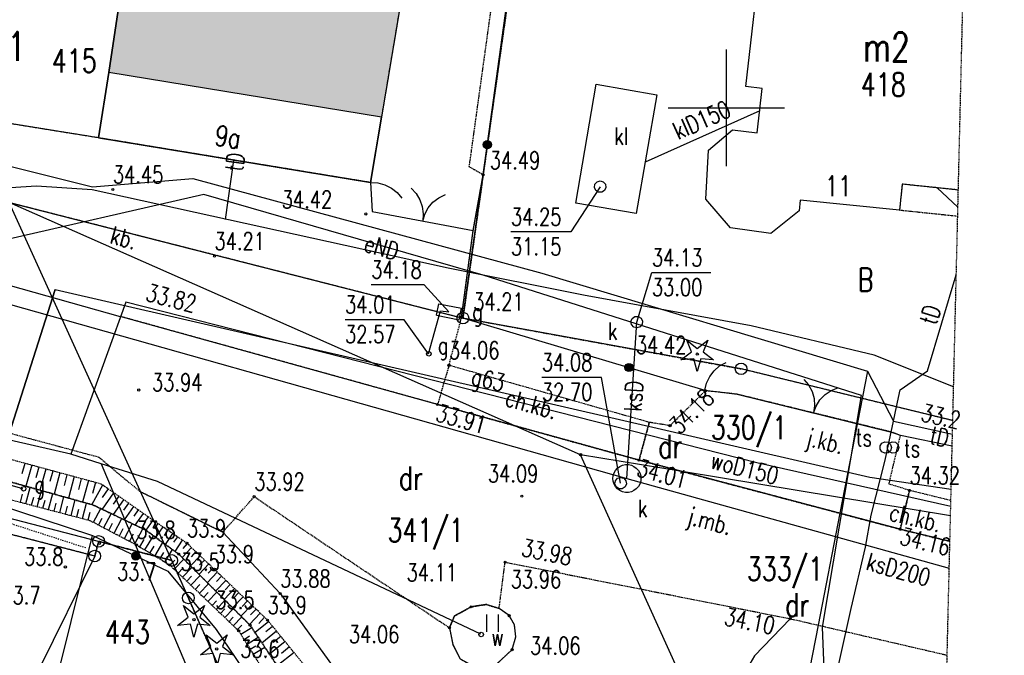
# Model space of a CAD drawing. Header units: millimetres. Extents: x 1427 to 82594, y 2364 to 16149.
# Tile 41 of 58: x 25811 to 26657, y 12898 to 13444. Entities that reach past the tile are written whole.
import ezdxf
from ezdxf.enums import TextEntityAlignment as Align

# ---------------------------------------------------------------- set-up
doc = ezdxf.new("R2010")
doc.units = ezdxf.units.MM
for name, pattern in [('1', [2, 1, -1]), ('2', [1, 0.5, -0.5]), ('4', [1.5, 1, -0.5]), ('423', [2, 1.5, -0.5]), ('424', [1.5, 1, -0.5]), ('9', [1.75, 1.25, -0.5]), ('901', [0])]:
    doc.linetypes.add(name, pattern=pattern)
for name, color, linetype in [('000_Inne__niezydentyfikowane_', 7, 'Continuous'), ('202-punkt_graniczny', 7, 'Continuous'), ('203-punkt_graniczny', 7, 'Continuous'), ('210-oznaczenie_konturu_uzytku_g', 7, 'Continuous'), ('211-numer_dzialki_ewidencyjnej', 7, 'Continuous'), ('218-kontur_uzytku_gruntowego', 7, 'Continuous'), ('219-dzialka_ewidencyjna', 7, 'Continuous'), ('238-Punkt_adresowy_budynku', 7, 'Continuous'), ('312-budynek_ewidencyjny', 7, 'Continuous'), ('312-oznaczenie_budynku_ewidency', 7, 'Continuous'), ('320-blok_-_kondygnacja_nadziemn', 7, 'Continuous'), ('blok_-_nawis', 7, 'Continuous'), ('brama', 7, 'Continuous'), ('chodnik', 7, 'Continuous'), ('chodnik-Atr17', 7, 'Continuous'), ('drzewo_iglaste', 7, 'Continuous'), ('furtka', 7, 'Continuous'), ('inny_obiekt_zagospodarowania_te', 7, 'Continuous'), ('jezdnia', 7, 'Continuous'), ('jezdnia-Atr17', 7, 'Continuous'), ('komora_podziemna', 7, 'Continuous'), ('kraweznik', 7, 'Continuous'), ('obszar_utwardzony', 7, 'Continuous'), ('obszar_utwardzony-Atr17', 7, 'Continuous'), ('obudowa_ochronna_przewodu', 7, 'Continuous'), ('ogrodzenie_trwale', 7, 'Continuous'), ('opisy', 7, 'Continuous'), ('osadnik__szambo', 7, 'Continuous'), ('osadnik__szambo-Atr17', 7, 'Continuous'), ('pikieta_naturalna', 7, 'Continuous'), ('pikieta_naturalna-Atr2', 7, 'Continuous'), ('pikieta_sztuczna', 7, 'Continuous'), ('pikieta_sztuczna-Atr2', 7, 'Continuous'), ('przewod_elektroenergetyczny_nis', 7, 'Continuous'), ('przewod_elektroenergetyczny_pod', 7, 'Continuous'), ('przewod_gazowy', 7, 'Continuous'), ('przewod_gazowy-Atr1', 7, 'Continuous'), ('przewod_kanalizacyjny', 7, 'Continuous'), ('przewod_kanalizacyjny-Atr1', 7, 'Continuous'), ('przewod_telekomunikacyjny_podzi', 7, 'Continuous'), ('przewod_wodociagowy', 7, 'Continuous'), ('przewod_wodociagowy-Atr1', 7, 'Continuous'), ('rzedna-Atr2', 7, 'Continuous'), ('rzedna-Atr3', 7, 'Continuous'), ('skarpa_nieumocniona', 7, 'Continuous'), ('slupek_telekomunikacyjny', 7, 'Continuous'), ('slupek_telekomunikacyjny-Atr17', 7, 'Continuous'), ('szafa_gazowa_lub_kontener', 7, 'Continuous'), ('szafa_gazowa_lub_kontener-Atr17', 7, 'Continuous'), ('trawnik', 7, 'Continuous'), ('wlaz_do_komory_lub_kanalu_-_okr', 7, 'Continuous'), ('Zakres', 7, 'Continuous'), ('zasuwa_lub_zawor-Atr17', 7, 'Continuous')]:
    doc.layers.add(name, color=color, linetype=linetype)
doc.styles.add('STYL_ARIAL', font='simplex', dxfattribs={"width": 0.75, "oblique": 0.1})

# ---------------------------------------------------------------- blocks, each defined once
blk = doc.blocks.new('203')
at = {"color": 0}
blk.add_circle((0, 0), 0.05, dxfattribs=at)
blk = doc.blocks.new('202')
at = {"color": 0}
blk.add_circle((0, 0), 0.25, dxfattribs=at)
blk = doc.blocks.new('US22')
at = {"color": 7}
blk.add_polyline3d([(0, 0.25, 0), (0.1352, 0.2103, 0), (0.2274, 0.1039, 0), (0.2475, -0.0356, 0), (0.1889, -0.1637, 0), (0.0704, -0.2399, 0), (-0.0704, -0.2399, 0), (-0.1889, -0.1637, 0), (-0.2475, -0.0356, 0), (-0.2274, 0.1039, 0), (-0.1352, 0.2103, 0), (0, 0.25, 0)], dxfattribs=at)
blk = doc.blocks.new('US20')
at = {"color": 7}
for points in [[(-0.5, 0.25, 0), (0.5, 0.25, 0)], [(-0.5, -0.25, 0), (-0.5, 0.25, 0)], [(0.5, -0.25, 0), (0.5, 0.25, 0)], [(-0.5, -0.25, 0), (0.5, -0.25, 0)]]:
    blk.add_polyline3d(points, dxfattribs=at)
blk = doc.blocks.new('US09')
at = {"color": 7}
blk.add_polyline3d([(0.25, 0.0005, 0), (0.2103, -0.1347, 0), (0.1038, -0.227, 0), (-0.0356, -0.247, 0), (-0.1637, -0.1885, 0), (-0.2399, -0.07, 0), (-0.2399, 0.0709, 0), (-0.1637, 0.1894, 0), (-0.0356, 0.2479, 0), (0.1038, 0.2279, 0), (0.2103, 0.1356, 0), (0.25, 0.0005, 0)], dxfattribs=at)
blk = doc.blocks.new('OK02')
at = {"color": 7}
for points in [[(-0.75, 1.299, 0), (-0.4963, 1.1147, 0), (-0.2865, 0.8817, 0), (-0.1297, 0.6101, 0), (-0.0328, 0.3119, 0), (0, 0, 0)], [(0, 0, 0), (0.0328, 0.3119, 0), (0.1297, 0.6101, 0), (0.2865, 0.8817, 0), (0.4963, 1.1147, 0), (0.75, 1.299, 0)]]:
    blk.add_polyline3d(points, dxfattribs=at)
blk = doc.blocks.new('OK04')
at = {"color": 7}
blk.add_polyline3d([(0, 0.001, 0), (0.0328, 0.3129, 0), (0.1297, 0.6111, 0), (0.2865, 0.8827, 0), (0.4963, 1.1157, 0), (0.75, 1.3, 0)], dxfattribs=at)
blk = doc.blocks.new('PW01')
at = {"color": 7}
blk.add_polyline3d([(0.045, 0, 0), (0.0318, -0.0318, 0), (0, -0.045, 0), (-0.0318, -0.0318, 0), (-0.045, 0, 0), (-0.0318, 0.0318, 0), (0, 0.045, 0), (0.0318, 0.0318, 0), (0.045, 0, 0)], dxfattribs=at)
blk = doc.blocks.new('921')
at = {"color": 0}
for p, q in [((-0.25, 0.1), (-0.45, 0.6)), ((-0.45, 0.6), (0, 0.25)), ((0, 0.25), (0.45, 0.6)), ((0.45, 0.6), (0.25, 0.1)), ((-0.7, -0.25), (-0.25, 0.1)), ((0.25, 0.1), (0.7, -0.25)), ((-0.15, -0.2), (-0.7, -0.25)), ((0, -0.75), (-0.15, -0.2)), ((0.15, -0.2), (0, -0.75)), ((0.7, -0.25), (0.15, -0.2))]:
    blk.add_line(p, q, dxfattribs=at)
blk.add_circle((0, 0), 0.05, dxfattribs=at)
blk = doc.blocks.new('TU04')
at = {"color": 7}
for points in [[(0, 0, 0), (0, 0.75, 0)], [(0.5, 0, 0), (0.5, 0.75, 0)]]:
    blk.add_polyline3d(points, dxfattribs=at)

msp = doc.modelspace()

# ---------------------------------------------------------------- hatches: boundary and pattern name
at = {"transparency": 33554585}
h = msp.add_hatch(color=1, dxfattribs=at)
h.set_gradient(color1=(228, 162, 119), color2=(228, 162, 119))
h.paths.add_polyline_path([(25977.147, 13609.473), (25922.947, 13618.473), (25916.531, 13579.076), (25916.547, 13579.073), (25916.529, 13579.061), (25895.947, 13452.673), (25887.747, 13399.073), (26121.968, 13360.669), (26158.347, 13577.673), (26113.947, 13584.673)])
h.paths.add_polyline_path([(26133.638, 13526.54, -1), (26073.638, 13526.54, -1)], flags=16)
h.paths.add_polyline_path([(26075.93, 13496.639), (26130.527, 13496.639), (26130.527, 13558.46), (26075.93, 13558.46)], flags=24)
h.paths.add_polyline_path([(25874.229, 13492.147), (25926.729, 13492.147), (25926.729, 13514.647), (25874.229, 13514.647)], flags=9)
h.paths.add_polyline_path([(25918.133, 13568.313), (25978.219, 13557.388), (25982.244, 13579.525), (25922.158, 13590.45)], flags=24)
h.paths.add_polyline_path([(25990.947, 13463.651), (26050.233, 13463.651), (26050.233, 13493.651), (25990.947, 13493.651)], flags=24)
h.paths.add_polyline_path([(26008.054, 13499.439), (26059.84, 13499.439), (26059.84, 13536.939), (26008.054, 13536.939)], flags=24)

# ---------------------------------------------------------------- linework, layer by layer
at = {"layer": '000_Inne__niezydentyfikowane_', "color": 7}
for points in [[(25815.747, 13063.273, 0), (25813.147, 13054.273, 0)], [(25821.747, 13061.673, 0), (25816.747, 13043.673, 0)], [(25827.747, 13060.073, 0), (25825.347, 13050.873, 0)], [(25833.747, 13058.273, 0), (25828.747, 13040.273, 0)], [(25839.747, 13056.673, 0), (25837.347, 13047.673, 0)], [(25845.947, 13055.073, 0), (25840.947, 13036.873, 0)], [(25851.947, 13053.473, 0), (25849.547, 13044.273, 0)], [(25858.147, 13051.873, 0), (25853.147, 13033.473, 0)], [(25864.147, 13050.073, 0), (25861.747, 13040.873, 0)], [(25870.347, 13048.473, 0), (25865.347, 13030.073, 0)], [(25882.347, 13044.673, 0), (25873.147, 13027.873, 0)], [(25876.547, 13046.873, 0), (25873.947, 13037.473, 0)], [(25811.947, 13029.873, 0), (25813.747, 13036.873, 0)], [(25816.747, 13028.673, 0), (25820.347, 13042.673, 0)], [(25826.347, 13026.073, 0), (25829.947, 13039.873, 0)], [(25836.147, 13023.673, 0), (25839.747, 13037.273, 0)], [(25887.347, 13041.273, 0), (25882.147, 13033.873, 0)], [(25891.947, 13038.073, 0), (25882.147, 13023.873, 0)], [(25821.547, 13027.473, 0), (25823.347, 13034.273, 0)], [(25831.347, 13024.873, 0), (25833.147, 13031.673, 0)], [(25840.947, 13022.273, 0), (25842.747, 13029.073, 0)], [(25845.747, 13021.073, 0), (25849.347, 13034.473, 0)], [(25855.547, 13018.473, 0), (25858.947, 13031.873, 0)], [(25865.147, 13015.873, 0), (25868.747, 13029.073, 0)], [(25896.347, 13035.073, 0), (25891.747, 13028.273, 0)], [(25900.547, 13032.073, 0), (25891.747, 13019.273, 0)], [(25904.747, 13029.073, 0), (25900.547, 13023.073, 0)], [(25850.747, 13019.673, 0), (25852.347, 13026.473, 0)], [(25860.347, 13017.273, 0), (25862.147, 13023.873, 0)], [(25870.147, 13014.673, 0), (25871.747, 13021.273, 0)], [(25874.747, 13012.673, 0), (25880.947, 13024.473, 0)], [(25883.547, 13008.073, 0), (25889.947, 13020.073, 0)], [(25908.947, 13026.273, 0), (25900.947, 13014.873, 0)], [(25913.147, 13023.273, 0), (25909.347, 13017.873, 0)], [(25917.347, 13020.273, 0), (25910.347, 13010.273, 0)], [(25879.147, 13010.273, 0), (25882.147, 13016.273, 0)], [(25887.947, 13005.673, 0), (25891.147, 13011.873, 0)], [(25892.347, 13003.273, 0), (25898.947, 13015.873, 0)], [(25901.347, 12998.673, 0), (25907.947, 13011.473, 0)], [(25921.547, 13017.473, 0), (25918.347, 13012.873, 0)], [(25925.747, 13014.473, 0), (25919.747, 13005.873, 0)], [(25929.947, 13011.673, 0), (25926.947, 13007.273, 0)], [(25896.947, 13001.073, 0), (25900.147, 13007.273, 0)], [(25905.747, 12996.273, 0), (25909.147, 13002.873, 0)], [(25910.147, 12994.073, 0), (25917.147, 13007.073, 0)], [(25934.147, 13008.873, 0), (25927.947, 12999.673, 0)], [(25938.347, 13005.873, 0), (25935.347, 13001.273, 0)], [(25942.547, 13003.073, 0), (25936.347, 12993.673, 0)], [(25914.547, 12991.473, 0), (25918.347, 12997.873, 0)], [(25918.747, 12988.873, 0), (25926.147, 13001.073, 0)], [(25927.347, 12983.673, 0), (25934.347, 12995.273, 0)], [(25946.747, 13000.273, 0), (25943.547, 12995.473, 0)], [(25950.947, 12997.273, 0), (25944.547, 12987.673, 0)], [(25955.147, 12994.473, 0), (25951.347, 12990.073, 0)], [(25923.147, 12986.273, 0), (25926.747, 12992.273, 0)], [(25931.747, 12981.073, 0), (25935.147, 12986.673, 0)], [(25935.947, 12978.473, 0), (25942.547, 12989.273, 0)], [(25958.947, 12990.873, 0), (25950.747, 12982.473, 0)], [(25962.547, 12987.473, 0), (25958.547, 12983.073, 0)], [(25940.347, 12975.873, 0), (25944.547, 12980.273, 0)], [(25943.947, 12972.473, 0), (25952.147, 12981.073, 0)], [(25966.347, 12983.873, 0), (25957.947, 12975.273, 0)], [(25969.947, 12980.273, 0), (25965.747, 12976.073, 0)], [(25947.547, 12969.073, 0), (25951.547, 12973.273, 0)], [(25951.147, 12965.473, 0), (25959.347, 12974.073, 0)], [(25973.747, 12976.873, 0), (25965.347, 12968.073, 0)], [(25980.947, 12969.873, 0), (25972.547, 12960.873, 0)], [(25977.347, 12973.273, 0), (25973.147, 12968.873, 0)], [(25954.747, 12962.073, 0), (25958.747, 12966.273, 0)], [(25958.347, 12958.673, 0), (25966.347, 12966.873, 0)], [(25988.347, 12962.673, 0), (25979.747, 12953.673, 0)], [(25984.747, 12966.273, 0), (25980.347, 12961.673, 0)], [(25962.147, 12955.073, 0), (25965.947, 12959.273, 0)], [(25965.747, 12951.673, 0), (25973.547, 12959.873, 0)], [(25969.347, 12948.273, 0), (25973.147, 12952.273, 0)], [(25972.947, 12944.673, 0), (25980.547, 12952.673, 0)], [(25995.747, 12955.673, 0), (25986.947, 12946.473, 0)], [(25992.147, 12959.273, 0), (25987.747, 12954.673, 0)], [(25999.547, 12952.273, 0), (25994.947, 12947.473, 0)], [(25976.547, 12941.273, 0), (25980.347, 12945.273, 0)], [(25980.147, 12937.873, 0), (25987.747, 12945.673, 0)], [(26003.147, 12948.673, 0), (25994.147, 12939.273, 0)], [(26006.947, 12945.073, 0), (26002.347, 12940.473, 0)], [(25983.747, 12934.273, 0), (25987.547, 12938.273, 0)], [(25987.347, 12930.873, 0), (25994.747, 12938.473, 0)], [(26010.547, 12941.673, 0), (26001.347, 12932.073, 0)], [(26017.947, 12934.673, 0), (26008.547, 12924.873, 0)], [(26014.347, 12938.073, 0), (26009.547, 12933.273, 0)], [(25991.147, 12927.473, 0), (25994.747, 12931.273, 0)], [(25994.747, 12923.873, 0), (26001.947, 12931.473, 0)], [(26025.147, 12927.473, 0), (26013.547, 12917.873, 0)], [(26021.547, 12931.073, 0), (26016.547, 12925.873, 0)], [(25998.347, 12920.473, 0), (26001.947, 12924.273, 0)], [(26001.347, 12916.473, 0), (26010.547, 12922.273, 0)], [(26031.947, 12919.073, 0), (26019.347, 12908.873, 0)], [(26028.547, 12923.273, 0), (26022.547, 12918.473, 0)], [(26003.947, 12912.073, 0), (26008.547, 12915.073, 0)], [(26006.547, 12907.873, 0), (26016.147, 12913.873, 0)], [(26039.147, 12910.273, 0), (26025.747, 12899.473, 0)], [(26035.547, 12914.673, 0), (26028.947, 12909.473, 0)], [(26009.147, 12903.673, 0), (26014.147, 12906.673, 0)], [(26011.947, 12899.473, 0), (26021.747, 12905.473, 0)], [(26046.947, 12900.873, 0), (26032.547, 12889.273, 0)], [(26042.947, 12905.673, 0), (26036.147, 12900.073, 0)]]:
    msp.add_polyline3d(points, dxfattribs=at)
at = {"layer": '218-kontur_uzytku_gruntowego', "color": 3, "linetype": '2'}
for points in [[(26327.347, 14144.673, 0), (26191.947, 13188.073, 0)], [(26191.947, 13188.073, 0), (26327.347, 14144.673, 0)], [(25802.347, 13287.473, 0), (26191.947, 13188.073, 0)], [(26191.947, 13188.073, 0), (26430.747, 13144.473, 0)], [(26612.525, 13099.977, 0), (26430.747, 13144.473, 0)], [(25875.747, 12983.673, 0), (25347.547, 13120.073, 0)], [(25879.147, 12996.273, 0), (25875.747, 12983.673, 0)], [(25875.747, 12983.673, 0), (25879.147, 12996.273, 0)], [(25941.947, 12979.873, 0), (25879.147, 12996.273, 0)], [(25879.147, 12996.273, 0), (25941.947, 12979.873, 0)], [(26012.347, 12820.273, 0), (25941.947, 12979.873, 0)], [(25941.947, 12979.873, 0), (26012.347, 12820.273, 0)]]:
    msp.add_polyline3d(points, dxfattribs=at)
at = {"layer": '219-dzialka_ewidencyjna', "color": 7}
for points in [[(26191.947, 13188.073, 0), (26327.347, 14144.673, 0)], [(26292.947, 13070.673, 0), (25802.347, 13287.473, 0)], [(25802.347, 13287.473, 0), (26191.947, 13188.073, 0)], [(25941.947, 12979.873, 0), (25802.347, 13287.473, 0)], [(26430.747, 13144.473, 0), (26191.947, 13188.073, 0)], [(25879.147, 12996.273, 0), (25297.547, 13147.273, 0)], [(26564.197, 13111.807, 0), (26430.747, 13144.473, 0)], [(25875.747, 12983.673, 0), (25347.547, 13120.073, 0)], [(26612.525, 13099.977, 0), (26564.197, 13111.807, 0)], [(26494.947, 12624.673, 0), (26292.947, 13070.673, 0)], [(26380.025, 13056.303, 0), (26292.947, 13070.673, 0)], [(26610.563, 13018.257, 0), (26380.025, 13056.303, 0)], [(25879.147, 12996.273, 0), (25875.747, 12983.673, 0)], [(25941.947, 12979.873, 0), (25879.147, 12996.273, 0)], [(25875.747, 12983.673, 0), (25828.147, 12886.673, 0)], [(25956.147, 12947.673, 0), (25941.947, 12979.873, 0)], [(26012.347, 12820.273, 0), (25956.147, 12947.673, 0)]]:
    msp.add_polyline3d(points, dxfattribs=at)
at = {"layer": '312-budynek_ewidencyjny', "color": 7}
for points in [[(26158.347, 13577.673, 0), (26112.547, 13304.473, 0)], [(26434.947, 13386.873, 0), (26448.947, 13509.873, 0)], [(25887.747, 13399.073, 0), (25895.947, 13452.673, 0)], [(25895.947, 13452.673, 0), (25887.747, 13399.073, 0)], [(25878.947, 13342.873, 0), (25887.747, 13399.073, 0)], [(25887.747, 13399.073, 0), (25878.947, 13342.873, 0)], [(26448.947, 13385.273, 0), (26434.947, 13386.873, 0)], [(26444.547, 13347.273, 0), (26448.947, 13385.273, 0)], [(25878.947, 13342.873, 0), (25774.347, 13359.673, 0)], [(26402.747, 13332.273, 0), (26423.347, 13349.673, 0)], [(26423.347, 13349.673, 0), (26444.547, 13347.273, 0)], [(26112.547, 13304.473, 0), (25878.947, 13342.873, 0)], [(26400.347, 13290.273, 0), (26402.747, 13332.273, 0)], [(26569.147, 13303.073, 0), (26566.747, 13280.873, 0)], [(26617.279, 13298.057, 0), (26569.147, 13303.073, 0)], [(26421.547, 13265.673, 0), (26400.347, 13290.273, 0)], [(26481.547, 13289.473, 0), (26480.547, 13280.273, 0)], [(26566.747, 13280.873, 0), (26481.547, 13289.473, 0)], [(26480.547, 13280.273, 0), (26456.147, 13260.673, 0)], [(26456.147, 13260.673, 0), (26421.547, 13265.673, 0)]]:
    msp.add_polyline3d(points, dxfattribs=at)
at = {"layer": '320-blok_-_kondygnacja_nadziemn', "color": 7}
msp.add_polyline3d([(25878.947, 13342.873, 0), (26112.547, 13304.473, 0), (26121.947, 13360.673, 0), (25887.747, 13399.073, 0), (25878.947, 13342.873, 0)], dxfattribs=at)
at = {"layer": 'blok_-_nawis', "color": 7, "linetype": '4'}
for points in [[(26617.279, 13298.057, 0), (26569.147, 13303.073, 0), (26566.747, 13280.873, 0)], [(26566.747, 13280.873, 0), (26616.741, 13275.673, 0)]]:
    msp.add_polyline3d(points, dxfattribs=at)
at = {"layer": 'brama', "color": 7}
for points in [[(26113.947, 13279.473, 0), (26200.747, 13263.273, 0)], [(26427.347, 13122.673, 0), (26558.747, 13090.473, 0)]]:
    msp.add_polyline3d(points, dxfattribs=at)
at = {"layer": 'chodnik', "color": 7, "linetype": '423'}
for points in [[(26351.947, 13098.473, 0), (26179.947, 13147.473, 0), (26170.147, 13113.873, 0), (26343.147, 13066.073, 0), (26351.947, 13098.473, 0)], [(26610.875, 13031.273, 0), (26575.347, 13040.073, 0), (26567.347, 13006.673, 0)], [(26567.347, 13006.673, 0), (26610.035, 12996.245, 0)]]:
    msp.add_polyline3d(points, dxfattribs=at)
at = {"layer": 'furtka', "color": 7}
for points in [[(26112.547, 13304.473, 0), (26113.947, 13279.473, 0)], [(26399.747, 13126.073, 0), (26427.347, 13122.673, 0)]]:
    msp.add_polyline3d(points, dxfattribs=at)
at = {"layer": 'inny_obiekt_zagospodarowania_te', "color": 7, "linetype": '1'}
msp.add_polyline3d([(25460.147, 13100.473, 0), (25764.147, 13024.473, 0), (25867.947, 12990.873, 0)], dxfattribs=at)
at = {"layer": 'jezdnia', "color": 7, "linetype": '424'}
for points in [[(25222.147, 13245.273, 0), (25879.347, 13068.673, 0), (25914.147, 13039.473, 0), (25985.747, 13004.273, 0), (26012.747, 13034.673, 0), (26180.347, 12922.073, 0), (26184.747, 12932.273, 0), (26198.947, 12940.073, 0), (26211.947, 12942.073, 0), (26222.947, 12938.673, 0), (26228.147, 12978.473, 0), (26472.947, 12929.873, 0), (26496.793, 12924.331, 0)], [(26170.147, 13113.873, 0), (25897.747, 13189.473, 0)], [(26400.147, 13125.673, 0), (26369.747, 13095.673, 0), (26351.947, 13098.473, 0), (26343.147, 13066.073, 0), (26567.347, 13006.673, 0), (26575.347, 13040.073, 0), (26557.747, 13045.473, 0), (26567.547, 13087.273, 0), (26558.747, 13090.473, 0), (26427.347, 13122.673, 0), (26400.147, 13125.673, 0)], [(26343.147, 13066.073, 0), (26170.147, 13113.873, 0)], [(26515.533, 13020.401, 0), (26343.147, 13066.073, 0)], [(26610.035, 12996.245, 0), (26567.347, 13006.673, 0), (26515.533, 13020.401, 0)], [(26496.793, 12924.331, 0), (26607.689, 12898.553, 0)]]:
    msp.add_polyline3d(points, dxfattribs=at)
at = {"layer": 'komora_podziemna', "color": 34}
msp.add_polyline3d([(26344.747, 13050.273, 0), (26344.547, 13047.873, 0), (26343.747, 13045.473, 0), (26342.547, 13043.273, 0), (26340.747, 13041.273, 0), (26338.747, 13039.873, 0), (26336.547, 13038.873, 0), (26333.947, 13038.273, 0), (26331.547, 13038.273, 0), (26328.947, 13038.873, 0), (26326.747, 13039.873, 0), (26324.747, 13041.273, 0), (26322.947, 13043.273, 0), (26321.747, 13045.473, 0), (26320.947, 13047.873, 0), (26320.747, 13050.273, 0), (26320.947, 13052.673, 0), (26321.747, 13055.073, 0), (26322.947, 13057.273, 0), (26324.747, 13059.273, 0), (26326.747, 13060.673, 0), (26328.947, 13061.673, 0), (26331.547, 13062.273, 0), (26333.947, 13062.273, 0), (26336.547, 13061.673, 0), (26338.747, 13060.673, 0), (26340.747, 13059.273, 0), (26342.547, 13057.273, 0), (26343.747, 13055.073, 0), (26344.547, 13052.673, 0), (26344.747, 13050.273, 0)], dxfattribs=at)
at = {"layer": 'kraweznik', "color": 7}
for points in [[(25379.427, 13425.093, 0), (25376.807, 13414.493, 0), (25368.547, 13383.073, 0), (25362.687, 13353.053, 0), (25380.447, 13326.533, 0), (25612.067, 13269.953, 0), (25897.747, 13189.473, 0)], [(26170.147, 13113.873, 0), (25897.747, 13189.473, 0)], [(26380.025, 13056.303, 0), (26343.147, 13066.073, 0), (26170.147, 13113.873, 0)], [(26610.035, 12996.245, 0), (26567.347, 13006.673, 0), (26380.025, 13056.303, 0)], [(25914.147, 13039.473, 0), (25985.747, 13004.273, 0), (26034.947, 12951.473, 0), (26256.747, 12644.473, 0), (26265.747, 12629.073, 0), (26270.347, 12606.873, 0), (26261.147, 12584.273, 0), (26241.347, 12570.673, 0)], [(26234.147, 12903.273, 0), (26237.347, 12914.273, 0), (26236.147, 12924.673, 0), (26231.547, 12932.473, 0), (26222.947, 12938.673, 0), (26211.947, 12942.073, 0), (26198.947, 12940.073, 0), (26184.747, 12932.273, 0), (26180.347, 12922.073, 0), (26183.147, 12907.673, 0), (26189.547, 12895.273, 0), (26205.747, 12886.473, 0), (26219.947, 12890.073, 0)], [(26472.947, 12929.873, 0), (26442.347, 12897.873, 0), (26420.347, 12860.273, 0), (26408.547, 12821.273, 0), (26404.947, 12766.873, 0), (26410.147, 12712.073, 0), (26425.147, 12664.073, 0), (26457.347, 12587.273, 0), (26519.719, 12459.741, 0)], [(26219.947, 12890.073, 0), (26234.147, 12903.273, 0)]]:
    msp.add_polyline3d(points, dxfattribs=at)
at = {"layer": 'obszar_utwardzony', "color": 7, "linetype": '424'}
for points in [[(26197.347, 13317.873, 0), (26258.347, 13757.873, 0)], [(25730.747, 13367.073, 0), (25741.747, 13435.873, 0), (25747.347, 13475.673, 0), (25895.947, 13452.673, 0), (25922.947, 13618.473, 0), (25977.147, 13609.473, 0), (25987.347, 13664.673, 0), (26123.147, 13641.073, 0), (26113.947, 13584.673, 0), (26158.347, 13577.673, 0), (26112.547, 13304.473, 0), (25878.947, 13342.873, 0), (25774.347, 13359.673, 0), (25730.747, 13367.073, 0)], [(26209.347, 13311.073, 0), (26197.347, 13317.873, 0)], [(26200.747, 13263.273, 0), (26209.347, 13311.073, 0)], [(26190.747, 13188.673, 0), (26200.747, 13263.273, 0)], [(26179.947, 13147.473, 0), (26190.747, 13188.673, 0)]]:
    msp.add_polyline3d(points, dxfattribs=at)
at = {"layer": 'obudowa_ochronna_przewodu', "color": 52}
msp.add_polyline3d([(25841.947, 13212.673, 0), (25783.347, 13030.273, 0)], dxfattribs=at)
at = {"layer": 'obudowa_ochronna_przewodu', "color": 30}
for points in [[(26542.547, 13018.673, 0), (26554.547, 13066.073, 0)], [(26525.347, 12938.673, 0), (26537.547, 12991.273, 0)]]:
    msp.add_polyline3d(points, dxfattribs=at)
at = {"layer": 'ogrodzenie_trwale', "color": 7, "linetype": '901'}
for points in [[(26190.747, 13188.673, 0), (26200.747, 13263.273, 0), (26209.347, 13311.073, 0), (26323.947, 14141.073, 0), (26636.563, 14101.423, 0)], [(26190.747, 13188.673, 0), (26399.747, 13126.073, 0)], [(25187.947, 13179.073, 0), (25430.547, 13120.473, 0), (25768.147, 13036.073, 0), (25873.747, 13001.273, 0), (25938.547, 12970.673, 0), (25979.947, 12920.473, 0), (26052.947, 12812.873, 0), (26092.347, 12742.873, 0), (26162.747, 12615.673, 0), (26198.347, 12546.073, 0)], [(26611.997, 13078.043, 0), (26567.547, 13087.273, 0), (26558.747, 13090.473, 0)], [(25698.823, 12296.301, 0), (25873.747, 13001.273, 0)]]:
    msp.add_polyline3d(points, dxfattribs=at)
at = {"layer": 'ogrodzenie_trwale', "color": 7}
for centre, radius in [((26212.925, 13336.993), 3.5), ((26212.925, 13336.993), 3.15), ((26212.925, 13336.993), 2.8), ((26212.925, 13336.993), 2.45), ((26212.925, 13336.993), 2.1), ((26212.925, 13336.993), 1.75), ((26212.925, 13336.993), 1.4), ((26212.925, 13336.993), 1.05), ((26212.925, 13336.993), 0.7), ((26334.439, 13145.633), 3.5), ((26334.439, 13145.633), 3.15), ((26334.439, 13145.633), 2.8), ((26334.439, 13145.633), 2.45), ((26334.439, 13145.633), 2.1), ((26334.439, 13145.633), 1.75), ((26334.439, 13145.633), 1.4), ((26334.439, 13145.633), 1.05), ((26334.439, 13145.633), 0.7), ((25911.045, 12983.661), 3.5), ((25911.045, 12983.661), 3.15), ((25911.045, 12983.661), 2.8), ((25911.045, 12983.661), 2.45), ((25911.045, 12983.661), 2.1), ((25911.045, 12983.661), 1.75), ((25911.045, 12983.661), 1.4), ((25911.045, 12983.661), 1.05), ((25911.045, 12983.661), 0.7)]:
    msp.add_circle(centre, radius, dxfattribs=at)
at = {"layer": 'opisy', "color": 7}
for points in [[(26418.147, 13318.673, 0), (26418.147, 13418.673, 0)], [(26368.147, 13368.673, 0), (26468.147, 13368.673, 0)]]:
    msp.add_polyline3d(points, dxfattribs=at)
at = {"layer": 'osadnik__szambo', "color": 34}
msp.add_polyline3d([(26306.347, 13388.873, 0), (26358.347, 13379.873, 0), (26340.747, 13277.873, 0), (26288.747, 13286.873, 0), (26306.347, 13388.873, 0)], dxfattribs=at)
at = {"layer": 'przewod_elektroenergetyczny_nis', "color": 52}
msp.add_polyline3d([(25813.253, 13040.143, 0), (25812.731, 13041.583, 0), (25813.381, 13042.969, 0), (25814.819, 13043.491, 0), (25816.207, 13042.841, 0), (25816.727, 13041.403, 0), (25816.079, 13040.015, 0), (25814.639, 13039.495, 0), (25813.253, 13040.143, 0)], dxfattribs=at)
at = {"layer": 'przewod_elektroenergetyczny_nis', "color": 5}
msp.add_polyline3d([(26206.071, 12914.971, 0), (26205.549, 12916.411, 0), (26206.199, 12917.797, 0), (26207.637, 12918.319, 0), (26209.023, 12917.671, 0), (26209.545, 12916.231, 0), (26208.897, 12914.845, 0), (26207.457, 12914.323, 0), (26206.071, 12914.971, 0)], dxfattribs=at)
at = {"layer": 'przewod_elektroenergetyczny_pod', "color": 1}
for points in [[(26502.947, 12865.073, 0), (26500.747, 12922.673, 0), (26534.147, 13121.673, 0), (26209.347, 13224.873, 0), (25969.347, 13294.273, 0), (25789.147, 13253.073, 0), (25462.747, 13347.273, 0), (25209.747, 13417.873, 0), (24998.547, 13478.673, 0), (25006.347, 13515.673, 0), (25014.147, 13512.273, 0)], [(26599.147, 13299.873, 0), (26616.925, 13283.293, 0)]]:
    msp.add_polyline3d(points, dxfattribs=at)
at = {"layer": 'przewod_gazowy', "color": 40}
for points in [[(25814.147, 13041.473, 0), (25704.747, 13072.473, 0), (24976.347, 13254.873, 0), (24600.147, 13348.273, 0), (24461.347, 13388.073, 0), (24454.947, 13366.273, 0)], [(24454.947, 13366.273, 0), (25160.147, 13183.873, 0), (25783.347, 13030.273, 0), (25841.947, 13212.673, 0), (26541.347, 13051.473, 0), (26611.111, 13041.135, 0)], [(26162.347, 13157.273, 0), (26172.547, 13194.273, 0), (26179.947, 13193.473, 0)]]:
    msp.add_polyline3d(points, dxfattribs=at)
at = {"layer": 'przewod_kanalizacyjny', "color": 34}
for points in [[(26446.747, 13366.073, 0), (26348.347, 13322.073, 0)], [(25164.947, 13360.073, 0), (25657.147, 13241.073, 0), (26332.747, 13050.273, 0), (26609.485, 12973.383, 0)], [(26332.747, 13050.273, 0), (26341.147, 13184.673, 0)]]:
    msp.add_polyline3d(points, dxfattribs=at)
at = {"layer": 'przewod_telekomunikacyjny_podzi', "color": 30}
for points in [[(25602.147, 13307.473, 0), (25617.347, 13369.073, 0), (25700.747, 13330.473, 0), (25734.747, 13335.473, 0), (25873.747, 13300.873, 0), (25960.147, 13307.873, 0), (26259.547, 13226.673, 0), (26539.347, 13142.473, 0), (26515.533, 13020.401, 0)], [(25988.147, 13272.873, 0), (25995.147, 13323.673, 0)], [(26613.225, 13129.139, 0), (26545.147, 13156.073, 0), (26439.347, 13181.273, 0), (26295.347, 13207.873, 0), (26179.147, 13230.873, 0), (25873.547, 13298.073, 0), (25825.747, 13301.273, 0), (25651.547, 13290.073, 0), (25602.147, 13307.473, 0)], [(26564.197, 13111.807, 0), (26567.347, 13126.473, 0), (26590.747, 13142.673, 0), (26615.529, 13225.153, 0)], [(26539.347, 13142.473, 0), (26561.547, 13099.473, 0), (26612.243, 13088.241, 0)], [(26561.547, 13099.473, 0), (26564.197, 13111.807, 0)], [(26167.747, 12348.073, 0), (26281.947, 12454.273, 0), (26328.347, 12520.073, 0), (26449.947, 12600.073, 0), (26525.347, 12938.673, 0), (26537.547, 12991.273, 0), (26542.547, 13018.673, 0), (26554.547, 13066.073, 0), (26561.547, 13099.473, 0)], [(26515.533, 13020.401, 0), (26496.793, 12924.331, 0)], [(26496.793, 12924.331, 0), (26482.213, 12849.589, 0)]]:
    msp.add_polyline3d(points, dxfattribs=at)
at = {"layer": 'przewod_wodociagowy', "color": 5}
for points in [[(25855.147, 13071.073, 0), (25493.347, 13154.073, 0), (25310.747, 13201.673, 0), (25281.947, 13209.073, 0), (24328.347, 13452.873, 0), (24159.747, 13499.273, 0), (23467.947, 13676.673, 0), (23252.347, 13733.273, 0), (23237.147, 13735.873, 0)], [(26610.755, 13026.297, 0), (26444.147, 13063.873, 0), (25902.547, 13201.873, 0), (25855.147, 13071.073, 0)], [(25881.347, 13062.873, 0), (25855.147, 13071.073, 0)], [(26207.347, 12916.673, 0), (25929.747, 13047.673, 0), (25881.347, 13062.873, 0)], [(25881.347, 13062.873, 0), (26175.547, 12364.873, 0)]]:
    msp.add_polyline3d(points, dxfattribs=at)
at = {"layer": 'rzedna-Atr2', "color": 7}
for points in [[(26309.747, 13300.873, 0), (26284.547, 13262.073, 0), (26233.167, 13262.073, 0)], [(26341.147, 13184.673, 0), (26354.147, 13227.073, 0), (26404.667, 13227.073, 0)], [(26179.947, 13193.473, 0), (26158.747, 13216.673, 0), (26113.207, 13216.673, 0)], [(26162.347, 13157.273, 0), (26141.547, 13186.673, 0), (26090.707, 13186.673, 0)], [(26327.347, 13046.273, 0), (26310.947, 13137.073, 0), (26259.667, 13137.073, 0)]]:
    msp.add_polyline3d(points, dxfattribs=at)
at = {"layer": 'skarpa_nieumocniona', "color": 7, "linetype": '9'}
for points in [[(25163.947, 13216.073, 0), (25214.747, 13211.873, 0), (25874.547, 13027.473, 0), (25919.347, 13006.073, 0), (25947.947, 12985.273, 0), (26009.147, 12924.273, 0), (26077.347, 12822.473, 0), (26115.347, 12758.073, 0), (26183.147, 12643.673, 0), (26220.747, 12573.073, 0), (26236.947, 12578.073, 0), (26219.147, 12631.873, 0), (26169.147, 12731.073, 0), (26083.747, 12855.673, 0), (26024.147, 12928.673, 0), (25954.947, 12994.673, 0), (25926.947, 13013.673, 0), (25881.347, 13045.473, 0), (25218.547, 13225.073, 0), (25176.547, 13234.873, 0), (25163.947, 13216.073, 0)], [(25163.947, 13216.073, 0), (25214.747, 13211.873, 0), (25874.547, 13027.473, 0), (25919.347, 13006.073, 0), (25947.947, 12985.273, 0), (26009.147, 12924.273, 0), (26077.347, 12822.473, 0), (26115.347, 12758.073, 0), (26183.147, 12643.673, 0), (26220.747, 12573.073, 0), (26236.947, 12578.073, 0), (26219.147, 12631.873, 0), (26169.147, 12731.073, 0), (26083.747, 12855.673, 0), (26024.147, 12928.673, 0), (25954.947, 12994.673, 0), (25926.947, 13013.673, 0), (25881.347, 13045.473, 0), (25218.547, 13225.073, 0), (25176.547, 13234.873, 0), (25163.947, 13216.073, 0)], [(26198.547, 12557.473, 0), (26220.747, 12573.073, 0), (26183.147, 12643.673, 0), (26115.347, 12758.073, 0), (26077.347, 12822.473, 0), (26009.147, 12924.273, 0), (25947.947, 12985.273, 0), (25919.347, 13006.073, 0), (25874.547, 13027.473, 0), (25214.747, 13211.873, 0), (25163.947, 13216.073, 0), (25159.547, 13193.873, 0), (25207.947, 13188.673, 0), (25871.547, 13014.273, 0), (25911.547, 12993.273, 0), (25940.147, 12976.073, 0), (25999.347, 12919.473, 0), (26066.547, 12811.473, 0), (26099.547, 12747.673, 0), (26168.147, 12630.273, 0), (26198.547, 12557.473, 0)], [(26198.547, 12557.473, 0), (26220.747, 12573.073, 0), (26183.147, 12643.673, 0), (26115.347, 12758.073, 0), (26077.347, 12822.473, 0), (26009.147, 12924.273, 0), (25947.947, 12985.273, 0), (25919.347, 13006.073, 0), (25874.547, 13027.473, 0), (25214.747, 13211.873, 0), (25163.947, 13216.073, 0), (25159.547, 13193.873, 0), (25207.947, 13188.673, 0), (25871.547, 13014.273, 0), (25911.547, 12993.273, 0), (25940.147, 12976.073, 0), (25999.347, 12919.473, 0), (26066.547, 12811.473, 0), (26099.547, 12747.673, 0), (26168.147, 12630.273, 0), (26198.547, 12557.473, 0)]]:
    msp.add_polyline3d(points, dxfattribs=at)
at = {"layer": 'trawnik', "color": 7, "linetype": '2'}
msp.add_polyline3d([(26198.947, 12940.073, 0), (26184.747, 12932.273, 0), (26180.347, 12922.073, 0), (26183.147, 12907.673, 0), (26189.547, 12895.273, 0), (26205.747, 12886.473, 0), (26219.947, 12890.073, 0), (26234.147, 12903.273, 0), (26237.347, 12914.273, 0), (26236.147, 12924.673, 0), (26231.547, 12932.473, 0), (26222.947, 12938.673, 0), (26211.947, 12942.073, 0), (26198.947, 12940.073, 0)], dxfattribs=at)
at = {"layer": 'Zakres', "color": 5, "linetype": '2'}
for points in [[(26612.525, 13099.977, 0), (26612.525, 13099.977, 0), (26613.225, 13129.139, 0), (26615.529, 13225.153, 0), (26616.741, 13275.673, 0), (26616.925, 13283.293, 0), (26617.279, 13298.057, 0), (26617.279, 13298.057, 0), (26621.463, 13472.343, 0), (26635.527, 14058.239, 0), (26636.563, 14101.423, 0), (26636.611, 14103.445, 0), (26636.611, 14103.445, 0), (26656.747, 14942.273, 0)], [(26611.997, 13078.043, 0), (26612.243, 13088.241, 0), (26612.525, 13099.977, 0)], [(26606.223, 12837.493, 0), (26607.689, 12898.553, 0), (26609.485, 12973.383, 0), (26610.035, 12996.245, 0), (26610.035, 12996.245, 0), (26610.035, 12996.245, 0), (26610.563, 13018.257, 0), (26610.755, 13026.297, 0), (26610.875, 13031.273, 0), (26611.111, 13041.135, 0), (26611.997, 13078.043, 0)]]:
    msp.add_polyline3d(points, dxfattribs=at)
at = {"layer": 'zasuwa_lub_zawor-Atr17', "color": 52}
msp.add_polyline3d([(26161.115, 13155.995, 0), (26160.595, 13157.435, 0), (26161.243, 13158.821, 0), (26162.683, 13159.343, 0), (26164.069, 13158.693, 0), (26164.589, 13157.255, 0), (26163.941, 13155.869, 0), (26162.503, 13155.347, 0), (26161.115, 13155.995, 0)], dxfattribs=at)

# ---------------------------------------------------------------- block references
at = {"layer": '202-punkt_graniczny', "color": 7, "xscale": 20, "yscale": 20, "zscale": 20}
for p in [(26191.947, 13188.073), (26430.747, 13144.473), (25879.147, 12996.273), (25875.747, 12983.673), (25941.947, 12979.873), (25956.147, 12947.673)]:
    msp.add_blockref('202', p, dxfattribs=at)
at = {"layer": '203-punkt_graniczny', "color": 7, "xscale": 20, "yscale": 20, "zscale": 20}
msp.add_blockref('203', (26292.947, 13070.673), dxfattribs=at)
at = {"layer": 'brama', "color": 7}
for p, xscale, yscale, zscale, rotation in [((26157.347, 13271.373), 20, 20, 20, 349.42977), ((26493.047, 13106.573), 19.99999999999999, 19.99999999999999, 19.99999999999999, 346.23267)]:
    msp.add_blockref('OK02', p, dxfattribs=dict(at, xscale=xscale, yscale=yscale, zscale=zscale, rotation=rotation))
at = {"layer": 'drzewo_iglaste', "color": 3, "xscale": 20, "yscale": 20, "zscale": 20}
for p in [(26393.147, 13157.073), (25960.947, 12929.073), (25980.547, 12903.873)]:
    msp.add_blockref('921', p, dxfattribs=at)
at = {"layer": 'furtka', "color": 7, "xscale": 20, "yscale": 20, "zscale": 20}
for p, rotation in [((26112.547, 13304.473), 273.20347), ((26399.747, 13126.073), 352.97638)]:
    msp.add_blockref('OK04', p, dxfattribs=dict(at, rotation=rotation))
at = {"layer": 'pikieta_naturalna', "color": 7, "xscale": 20, "yscale": 20, "zscale": 20}
for p in [(25879.947, 12994.473), (25911.547, 12993.273), (25954.947, 12994.673), (25947.947, 12985.273), (25940.147, 12976.073), (25850.547, 12974.273), (25978.747, 12972.473), (26024.147, 12928.673), (25999.347, 12919.473), (26009.147, 12924.273)]:
    msp.add_blockref('PW01', p, dxfattribs=at)
at = {"layer": 'pikieta_sztuczna', "color": 7, "xscale": 20, "yscale": 20, "zscale": 20}
for p in [(26209.347, 13311.073), (25891.347, 13298.473), (26108.547, 13277.473), (25978.547, 13241.273), (26190.747, 13188.673), (26179.947, 13147.473), (25913.547, 13126.273), (26400.147, 13125.673), (26170.147, 13113.873), (26369.747, 13095.673), (26343.147, 13066.073), (26575.347, 13040.073), (26012.747, 13034.673), (26242.547, 13035.073), (26567.347, 13006.673), (26228.147, 12978.473), (26034.947, 12951.473), (26198.947, 12940.073), (26231.547, 12932.473), (26472.947, 12929.873), (26180.347, 12922.073), (26234.147, 12903.273)]:
    msp.add_blockref('PW01', p, dxfattribs=at)
at = {"layer": 'slupek_telekomunikacyjny', "color": 30, "xscale": 20, "yscale": 20, "zscale": 20}
for p in [(26554.947, 13076.873), (26561.147, 13076.873)]:
    msp.add_blockref('US09', p, dxfattribs=at)
at = {"layer": 'szafa_gazowa_lub_kontener', "color": 40, "xscale": 20, "yscale": 20, "zscale": 20, "rotation": 348.82816}
msp.add_blockref('US20', (26179.947, 13193.473), dxfattribs=at)
at = {"layer": 'trawnik', "color": 7, "xscale": 20, "yscale": 20, "zscale": 20}
msp.add_blockref('TU04', (26212.327, 12918.453), dxfattribs=at)
at = {"layer": 'wlaz_do_komory_lub_kanalu_-_okr', "color": 7, "xscale": 20, "yscale": 20, "zscale": 20}
for p in [(26309.747, 13300.873), (26327.347, 13046.273)]:
    msp.add_blockref('US22', p, dxfattribs=at)
at = {"layer": 'wlaz_do_komory_lub_kanalu_-_okr', "color": 7, "xscale": 20, "yscale": 20, "zscale": 20, "rotation": 83.53152}
msp.add_blockref('US22', (26341.147, 13184.673), dxfattribs=at)

# ---------------------------------------------------------------- texts
at = {"layer": '210-oznaczenie_konturu_uzytku_g', "color": 3, "style": 'STYL_ARIAL', "width": 0.75}
for s, p in [('B', (26530.895, 13205.053)), ('dr', (26359.569, 13061.727)), ('dr', (26136.957, 13034.673)), ('dr', (26468.555, 12925.687))]:
    msp.add_text(s, height=20, dxfattribs=at).set_placement(p, align=Align.BOTTOM_LEFT)
at = {"layer": '211-numer_dzialki_ewidencyjnej', "color": 7, "style": 'STYL_ARIAL', "width": 0.75}
for s, p in [('330/1', (26404.745, 13077.961)), ('341/1', (26127.153, 12989.929)), ('443', (25884.623, 12902.433))]:
    msp.add_text(s, height=20, dxfattribs=at).set_placement(p, align=Align.BOTTOM_LEFT)
msp.add_text('333/1', height=20, dxfattribs=at).set_placement((26435.617, 12982.715), align=Align.TOP_LEFT)
at = {"layer": '238-Punkt_adresowy_budynku', "color": 7, "style": 'STYL_ARIAL', "width": 0.75}
msp.add_text('9a', height=17.5, rotation=351.441, dxfattribs=at).set_placement((25988.091, 13329.835), align=Align.BOTTOM_CENTER)
msp.add_text('11', height=17.5, dxfattribs=at).set_placement((26514.117, 13287.415), align=Align.BOTTOM_CENTER)
at = {"layer": '312-oznaczenie_budynku_ewidency', "color": 7, "style": 'STYL_ARIAL', "width": 0.75}
for s, p in [('h1', (25800.947, 13421.389)), ('m2', (26555.507, 13420.869))]:
    msp.add_text(s, height=25, dxfattribs=at).set_placement(p, align=Align.MIDDLE_CENTER)
for s, p in [('415', (25838.947, 13419.073)), ('418', (26533.569, 13398.679))]:
    msp.add_text(s, height=20, dxfattribs=at).set_placement(p, align=Align.TOP_LEFT)
at = {"layer": 'chodnik-Atr17', "color": 7, "style": 'STYL_ARIAL', "width": 0.75}
for rotation, p in [(344.554, (26225.969, 13108.677)), (346.465, (26555.913, 13010.209))]:
    msp.add_text('ch.kb.', height=15, rotation=rotation, dxfattribs=at).set_placement(p, align=Align.BOTTOM_LEFT)
at = {"layer": 'jezdnia-Atr17', "color": 7, "style": 'STYL_ARIAL', "width": 0.75}
for s, rotation, p in [('j.kb.', 346.501, (26484.795, 13074.381)), ('j.mb.', 344.958, (26382.383, 13007.111))]:
    msp.add_text(s, height=15, rotation=rotation, dxfattribs=at).set_placement(p, align=Align.BOTTOM_LEFT)
at = {"layer": 'obszar_utwardzony-Atr17', "color": 7, "style": 'STYL_ARIAL', "width": 0.75}
msp.add_text('kb.', height=15, rotation=344.825, dxfattribs=at).set_placement((25886.965, 13248.277), align=Align.BOTTOM_LEFT)
at = {"layer": 'osadnik__szambo-Atr17', "color": 34, "style": 'STYL_ARIAL', "width": 0.75}
msp.add_text('kl', height=15, dxfattribs=at).set_placement((26321.947, 13332.307), align=Align.BOTTOM_LEFT)
at = {"layer": 'pikieta_naturalna-Atr2', "color": 7, "style": 'STYL_ARIAL', "width": 0.75}
for s, p in [('33.8', (25911.547, 12994.107)), ('33.9', (25954.947, 12995.507)), ('33.8', (25815.147, 12971.107)), ('33.5', (25949.547, 12966.707)), ('33.9', (25978.747, 12973.307)), ('33.7', (25894.947, 12958.307)), ('33.7', (25795.547, 12937.907)), ('33.5', (25979.347, 12933.907)), ('33.9', (26024.147, 12929.507)), ('33.6', (26000.747, 12891.907))]:
    msp.add_text(s, height=15, dxfattribs=at).set_placement(p, align=Align.BOTTOM_LEFT)
at = {"layer": 'pikieta_sztuczna-Atr2', "color": 7, "style": 'STYL_ARIAL', "width": 0.75}
for s, p in [('34.49', (26214.947, 13311.507)), ('34.45', (25891.347, 13299.307)), ('34.42', (26036.347, 13277.907)), ('34.21', (25978.547, 13242.107)), ('34.21', (26200.747, 13190.107)), ('34.42', (26340.429, 13152.907)), ('34.06', (26179.947, 13148.307)), ('33.94', (25924.947, 13120.907)), ('34.09', (26213.347, 13042.507)), ('33.92', (26012.747, 13035.507)), ('34.32', (26575.347, 13040.907)), ('34.11', (26143.547, 12957.507)), ('33.88', (26034.947, 12952.307)), ('33.96', (26232.947, 12951.707)), ('34.06', (26093.947, 12904.507)), ('34.06', (26249.547, 12894.707))]:
    msp.add_text(s, height=15, dxfattribs=at).set_placement(p, align=Align.BOTTOM_LEFT)
for s, rotation, p in [('34.18', 44.62, (26381.161, 13084.267)), ('33.91', 344.554, (26166.369, 13095.677)), ('34.16', 346.273, (26564.945, 12989.599))]:
    msp.add_text(s, height=15, rotation=rotation, dxfattribs=at).set_placement(p, align=Align.BOTTOM_LEFT)
at = {"layer": 'pikieta_sztuczna-Atr2', "color": 34, "style": 'STYL_ARIAL', "width": 0.75}
msp.add_text('34.01', height=15, rotation=345.161, dxfattribs=at).set_placement((26338.961, 13048.279), align=Align.BOTTOM_LEFT)
at = {"layer": 'pikieta_sztuczna-Atr2', "color": 7, "style": 'STYL_ARIAL', "width": 0.75}
for s, p in [('33.98', (26261.709, 12975.291)), ('34.10', (26435.807, 12915.957))]:
    msp.add_text(s, height=15, rotation=348.771, dxfattribs=at).set_placement(p, align=Align.BOTTOM_CENTER)
at = {"layer": 'przewod_elektroenergetyczny_pod', "color": 1, "style": 'STYL_ARIAL', "width": 0.75}
msp.add_text('eND', height=15, rotation=343.872, dxfattribs=at).set_placement((26107.999, 13252.873), align=Align.MIDDLE_LEFT)
at = {"layer": 'przewod_gazowy-Atr1', "color": 40, "style": 'STYL_ARIAL', "width": 0.75}
msp.add_text('g63', height=15, rotation=347.02, dxfattribs=at).set_placement((26199.749, 13138.439), align=Align.MIDDLE_LEFT)
at = {"layer": 'przewod_kanalizacyjny-Atr1', "color": 34, "style": 'STYL_ARIAL', "width": 0.75}
for s, rotation, p in [('klD150', 24.092, (26373.583, 13347.809)), ('ksD', 86.424, (26337.595, 13107.795)), ('ksD200', 344.471, (26539.269, 12979.455))]:
    msp.add_text(s, height=15, rotation=rotation, dxfattribs=at).set_placement(p, align=Align.MIDDLE_LEFT)
at = {"layer": 'przewod_telekomunikacyjny_podzi', "color": 30, "style": 'STYL_ARIAL', "width": 0.75}
for rotation, p in [(82.154, (25995.185, 13314.303)), (73.277, (26590.949, 13183.381)), (347.507, (26593.343, 13087.877))]:
    msp.add_text('tD', height=15, rotation=rotation, dxfattribs=at).set_placement(p, align=Align.MIDDLE_LEFT)
at = {"layer": 'przewod_wodociagowy-Atr1', "color": 5, "style": 'STYL_ARIAL', "width": 0.75}
msp.add_text('woD150', height=15, rotation=345.705, dxfattribs=at).set_placement((26405.387, 13066.569), align=Align.MIDDLE_LEFT)
at = {"layer": 'rzedna-Atr2', "color": 34, "style": 'STYL_ARIAL', "width": 0.75}
for s, p in [('34.25', (26233.167, 13263.067)), ('34.13', (26354.147, 13228.067)), ('34.08', (26259.667, 13138.067))]:
    msp.add_text(s, height=15, dxfattribs=at).set_placement(p, align=Align.BOTTOM_LEFT)
at = {"layer": 'rzedna-Atr2', "color": 7, "style": 'STYL_ARIAL', "width": 0.75}
msp.add_text('34.18', height=15, dxfattribs=at).set_placement((26113.207, 13217.667), align=Align.BOTTOM_LEFT)
for s, rotation, p in [('33.82', 345.705, (25917.553, 13198.881)), ('33.2', 347.507, (26583.327, 13095.487))]:
    msp.add_text(s, height=15, rotation=rotation, dxfattribs=at).set_placement(p, align=Align.BOTTOM_LEFT)
at = {"layer": 'rzedna-Atr2', "color": 40, "style": 'STYL_ARIAL', "width": 0.75}
msp.add_text('34.01', height=15, dxfattribs=at).set_placement((26090.707, 13187.667), align=Align.BOTTOM_LEFT)
at = {"layer": 'rzedna-Atr3', "color": 34, "style": 'STYL_ARIAL', "width": 0.75}
for s, p in [('31.15', (26233.167, 13237.547)), ('33.00', (26354.147, 13202.547)), ('32.70', (26259.667, 13112.547))]:
    msp.add_text(s, height=15, dxfattribs=at).set_placement(p, align=Align.BOTTOM_LEFT)
at = {"layer": 'rzedna-Atr3', "color": 40, "style": 'STYL_ARIAL', "width": 0.75}
msp.add_text('32.57', height=15, dxfattribs=at).set_placement((26090.707, 13162.167), align=Align.BOTTOM_LEFT)
at = {"layer": 'slupek_telekomunikacyjny-Atr17', "color": 30, "style": 'STYL_ARIAL', "width": 0.75}
for p in [(26529.147, 13073.507), (26570.547, 13064.107)]:
    msp.add_text('ts', height=15, dxfattribs=at).set_placement(p, align=Align.BOTTOM_LEFT)
at = {"layer": 'szafa_gazowa_lub_kontener-Atr17', "color": 40, "style": 'STYL_ARIAL', "width": 0.75}
msp.add_text('g', height=15, dxfattribs=at).set_placement((26199.947, 13181.507), align=Align.BOTTOM_LEFT)
at = {"layer": 'wlaz_do_komory_lub_kanalu_-_okr', "color": 7, "style": 'STYL_ARIAL', "width": 0.75}
for p in [(26321.947, 13332.307), (26316.515, 13164.789), (26342.299, 13012.463)]:
    msp.add_text('k', height=15, dxfattribs=at).set_placement(p, align=Align.BOTTOM_LEFT)
at = {"layer": 'zasuwa_lub_zawor-Atr17', "color": 40, "style": 'STYL_ARIAL', "width": 0.75}
for p in [(26170.347, 13152.707), (25823.947, 13033.107)]:
    msp.add_text('g', height=15, dxfattribs=at).set_placement(p, align=Align.BOTTOM_LEFT)
at = {"layer": 'zasuwa_lub_zawor-Atr17', "color": 5, "style": 'STYL_ARIAL', "width": 0.75}
msp.add_text('w', height=15, dxfattribs=at).set_placement((26216.347, 12902.107), align=Align.BOTTOM_LEFT)

doc.saveas('drawing.dxf')
